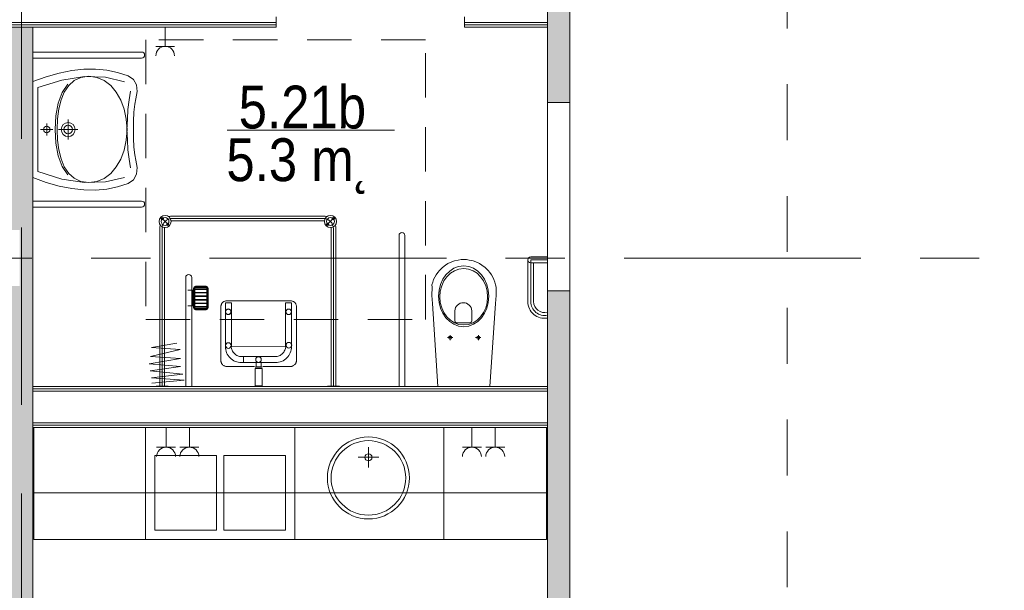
# Model space of a CAD drawing. Header units: centimetres. Extents: x -2424 to 2260, y -130 to 3012.
# Tile 74 of 81: x 2 to 530, y 2150 to 2456. Entities that reach past the tile are written whole.
import ezdxf

# ---------------------------------------------------------------- set-up
doc = ezdxf.new("R2010")
doc.units = ezdxf.units.CM
for name, pattern in [('Dash', [60, 30, -30]), ('Długa kreska', [142.875, 95.25, -47.625]), ('Oś', [222.25, 127, -31.75, 31.75, -31.75]), ('Ponad', [39.688, 23.813, -15.875])]:
    doc.linetypes.add(name, pattern=pattern)
for name, color, linetype, lineweight in [('A-AREA-IDEN', 2, 'Continuous', 13), ('A-DETL', 90, 'Continuous', 9), ('A-FLOR-OVHD', 1, 'Ponad', 9), ('A-WALL', 113, 'Continuous', 13), ('A-WALL-FNSH', 113, 'Continuous', 13), ('E-ELEC-EQPM', 71, 'Continuous', 9), ('I-FURN', 30, 'Continuous', 9), ('P-SANR-FIXT', 6, 'Continuous', 9), ('S-GRID', 1, 'Continuous', 13)]:
    doc.layers.add(name, color=color, linetype=linetype, lineweight=lineweight)
doc.layers.add('A-WALL-PATT', color=111, linetype='Continuous', lineweight=13, plot=False)
doc.styles.add('Arial_11', font='arial.ttf', dxfattribs={"width": 0.85, "height": 23})

msp = doc.modelspace()

# ---------------------------------------------------------------- linework, layer by layer
at = {"layer": 'A-AREA-IDEN', "color": 251, "lineweight": 9}
msp.add_line((203.37, 2397.04), (113.62, 2397.04), dxfattribs=at)
at = {"layer": 'A-DETL', "color": 251, "linetype": 'Długa kreska', "lineweight": 9}
msp.add_line((3.38, 1678), (3.38, 2853.33), dxfattribs=at)
at = {"layer": 'A-DETL', "color": 251, "linetype": 'Dash', "lineweight": 9}
msp.add_open_spline([(413.88, 1671.63), (413.88, 2096.66), (413.88, 2119.33), (413.88, 2190.85), (413.88, 2616.83)], degree=3, knots=[0, 0, 0, 0, 5.678351, 11.366988, 11.366988, 11.366988, 11.366988], dxfattribs=at)
at = {"layer": 'A-FLOR-OVHD', "color": 251, "lineweight": 9}
for p, q in [((69.95, 2445.45), (69.95, 2295.45)), ((219.95, 2445.45), (69.95, 2445.45)), ((219.95, 2295.45), (219.95, 2445.45)), ((69.95, 2295.45), (219.95, 2295.45))]:
    msp.add_line(p, q, dxfattribs=at)
at = {"layer": 'A-WALL', "color": 251, "lineweight": 9}
for p, q in [((297.38, 2411.83), (297.38, 2683.83)), ((285.38, 2454.83), (285.38, 2464.83)), ((139.88, 2454.83), (139.88, 2457.83)), ((240.88, 2457.83), (240.88, 2454.83)), ((139.88, 2454.83), (-56.62, 2454.83)), ((139.88, 2453.58), (-56.62, 2453.58)), ((9.38, 2259.33), (9.38, 2452.33)), ((285.38, 2454.83), (240.88, 2454.83)), ((285.38, 2453.58), (240.88, 2453.58)), ((285.38, 2452.33), (285.38, 2454.83)), ((285.38, 2452.33), (285.38, 2411.83)), ((285.38, 2411.83), (285.38, 2310.83)), ((297.38, 2411.83), (285.38, 2411.83)), ((297.38, 2310.83), (297.38, 2411.83)), ((285.38, 2310.83), (297.38, 2310.83)), ((285.38, 2310.83), (285.38, 2259.33)), ((297.38, 1971.83), (297.38, 2310.83)), ((9.38, 2259.33), (9.38, 2256.83)), ((285.38, 2258.08), (9.38, 2258.08)), ((285.38, 2256.83), (9.38, 2256.83)), ((9.38, 2256.83), (9.38, 2239.83)), ((285.38, 2256.83), (285.38, 2259.33)), ((285.38, 2239.83), (285.38, 2256.83)), ((9.38, 2239.83), (9.38, 2237.33)), ((285.38, 2239.83), (9.38, 2239.83)), ((285.38, 2237.33), (285.38, 2239.83)), ((285.38, 2238.58), (9.38, 2238.58)), ((9.38, 2043.33), (9.38, 2237.33)), ((285.38, 2237.33), (285.38, 1971.83))]:
    msp.add_line(p, q, dxfattribs=at)
at = {"layer": 'A-WALL-FNSH', "color": 251, "lineweight": 9}
for p, q in [((-56.62, 2452.33), (139.88, 2452.33)), ((139.88, 2452.33), (139.88, 2454.83)), ((240.88, 2454.83), (240.88, 2452.33)), ((240.88, 2452.33), (285.38, 2452.33)), ((285.38, 2259.33), (9.38, 2259.33)), ((9.38, 2237.33), (285.38, 2237.33))]:
    msp.add_line(p, q, dxfattribs=at)
at = {"layer": 'A-WALL-PATT', "color": 251, "linetype": 'Continuous', "lineweight": 9, "extrusion": (0, 0, -1)}
for points in [[(-285.38, 2439.29), (-297.38, 2411.83), (-285.38, 2683.83)], [(-285.38, 2683.83), (-297.38, 2411.83), (-297.38, 2683.83)], [(2.62, 2343.33), (-9.38, 2452.33), (2.62, 2452.33)], [(-9.38, 2452.33), (2.62, 2343.33), (-2.38, 2343.33)], [(-9.38, 2452.33), (-2.38, 2343.33), (-8.62, 1871.33)], [(-9.38, 2452.33), (-8.62, 1871.33), (-9.38, 1871.33)], [(-297.38, 2411.83), (-285.38, 2439.29), (-285.38, 2411.83)], [(-2.38, 2313.33), (-8.62, 1871.33), (-2.38, 2343.33)], [(-8.62, 1871.33), (2.62, 2313.33), (2.62, 1871.33)], [(2.62, 2313.33), (-8.62, 1871.33), (-2.38, 2313.33)], [(-297.38, 1971.83), (-285.38, 2310.83), (-285.38, 1971.83)], [(-285.38, 2310.83), (-297.38, 1971.83), (-297.38, 2310.83)]]:
    msp.add_solid(points, dxfattribs=at)
at = {"layer": 'E-ELEC-EQPM', "color": 251, "lineweight": 9}
for p, q in [((80.38, 2441.99), (80.38, 2452.33)), ((75.38, 2441.99), (85.38, 2441.99)), ((80.88, 2226.83), (80.88, 2237.33)), ((93.38, 2226.83), (93.38, 2237.33)), ((244.88, 2226.83), (244.88, 2237.33)), ((257.38, 2226.83), (257.38, 2237.33)), ((75.8, 2226.83), (85.96, 2226.83)), ((88.3, 2226.83), (98.46, 2226.83)), ((239.8, 2226.83), (249.96, 2226.83)), ((252.3, 2226.83), (262.46, 2226.83))]:
    msp.add_line(p, q, dxfattribs=at)
for centre, radius in [((80.38, 2436.99), 5), ((80.88, 2221.75), 5.08), ((93.38, 2221.75), 5.08), ((244.88, 2221.75), 5.08), ((257.38, 2221.75), 5.08)]:
    msp.add_arc(centre, radius, 0, 180, dxfattribs=at)
at = {"layer": 'I-FURN', "color": 251, "lineweight": 9}
for p, q in [((9.88, 2237.33), (9.88, 2177.33)), ((9.88, 2237.33), (9.88, 2202.33)), ((9.88, 2237.33), (9.88, 2177.33)), ((69.88, 2177.33), (69.88, 2237.33)), ((149.88, 2237.33), (149.88, 2177.33)), ((229.88, 2177.33), (229.88, 2237.33)), ((284.88, 2202.33), (284.88, 2237.33)), ((284.88, 2177.33), (284.88, 2237.33)), ((9.88, 2202.33), (284.88, 2202.33)), ((9.88, 2177.33), (69.88, 2177.33)), ((9.88, 2177.33), (284.88, 2177.33)), ((149.88, 2177.33), (229.88, 2177.33))]:
    msp.add_line(p, q, dxfattribs=at)
at = {"layer": 'P-SANR-FIXT', "color": 251, "lineweight": 9}
for p, q in [((67.78, 2438.93), (9.38, 2438.93)), ((67.78, 2435.73), (9.38, 2435.73)), ((30.27, 2429.01), (23.54, 2427.67)), ((36.76, 2429.72), (30.27, 2429.01)), ((43.02, 2429.8), (36.76, 2429.72)), ((49.06, 2429.24), (43.02, 2429.8)), ((54.89, 2428.05), (49.06, 2429.24)), ((16.58, 2425.71), (9.38, 2423.13)), ((25.02, 2423.91), (12.18, 2419.83)), ((23.54, 2427.67), (16.58, 2425.71)), ((37.12, 2425.78), (25.02, 2423.91)), ((31.6, 2423.63), (28.64, 2420.96)), ((35.21, 2425.31), (31.6, 2423.63)), ((39.51, 2425.91), (35.21, 2425.31)), ((48.36, 2425.46), (37.12, 2425.78)), ((43.79, 2425.31), (39.51, 2425.91)), ((47.7, 2423.61), (43.79, 2425.31)), ((51.18, 2420.94), (47.7, 2423.61)), ((58.66, 2423), (48.36, 2425.46)), ((60.5, 2426.21), (54.89, 2428.05)), ((63.34, 2424.25), (60.5, 2426.21)), ((64.96, 2421.32), (63.34, 2424.25)), ((12.18, 2419.83), (12.18, 2397.33)), ((25.09, 2417.21), (28.12, 2421.71)), ((28.64, 2420.96), (26.3, 2417.45)), ((54.17, 2417.41), (51.18, 2420.94)), ((65.39, 2417.72), (64.96, 2421.32)), ((23, 2411.47), (25.09, 2417.21)), ((24.55, 2413.22), (23.34, 2408.38)), ((26.3, 2417.45), (24.55, 2413.22)), ((56.6, 2413.16), (54.17, 2417.41)), ((58.41, 2408.31), (56.6, 2413.16)), ((61.01, 2413.26), (60.45, 2408.18)), ((61.88, 2417.97), (61.01, 2413.26)), ((64.1, 2410.97), (64.66, 2413.79)), ((64.66, 2413.79), (65.39, 2417.72)), ((21.8, 2404.77), (23, 2411.47)), ((23.34, 2408.38), (22.64, 2403.06)), ((59.55, 2402.98), (58.41, 2408.31)), ((60.45, 2408.18), (60.12, 2402.84)), ((63.67, 2406.74), (64.1, 2410.97)), ((21.41, 2397.39), (21.8, 2404.77)), ((22.64, 2403.06), (22.41, 2397.39)), ((28.39, 2402.67), (28.39, 2391.98)), ((59.94, 2397.31), (59.55, 2402.98)), ((60.12, 2402.84), (59.9, 2397.34)), ((63.41, 2401.93), (63.67, 2406.74)), ((12.18, 2397.33), (12.18, 2374.82)), ((20.11, 2397.33), (13.6, 2397.33)), ((15.1, 2397.33), (15.24, 2398.01)), ((15.24, 2396.65), (15.1, 2397.33)), ((15.24, 2398.01), (15.62, 2398.56)), ((15.62, 2398.56), (16.17, 2398.94)), ((16.17, 2398.94), (16.85, 2399.08)), ((16.85, 2394.07), (16.85, 2400.58)), ((16.85, 2399.08), (17.53, 2398.94)), ((17.53, 2398.94), (18.09, 2398.56)), ((18.09, 2398.56), (18.46, 2398.01)), ((18.46, 2398.01), (18.6, 2397.33)), ((18.6, 2397.33), (18.46, 2396.65)), ((21.8, 2390.02), (21.41, 2397.39)), ((22.41, 2397.39), (22.64, 2391.72)), ((33.64, 2397.33), (23.14, 2397.33)), ((24.64, 2397.33), (24.93, 2398.78)), ((24.93, 2395.87), (24.64, 2397.33)), ((24.93, 2398.78), (25.74, 2399.98)), ((25.74, 2399.98), (26.93, 2400.78)), ((26.09, 2397.33), (26.27, 2398.22)), ((26.27, 2396.43), (26.09, 2397.33)), ((26.27, 2398.22), (26.76, 2398.95)), ((26.76, 2398.95), (27.5, 2399.44)), ((26.93, 2400.78), (28.39, 2401.08)), ((27.5, 2399.44), (28.39, 2399.63)), ((28.39, 2401.08), (29.85, 2400.78)), ((28.39, 2399.63), (29.28, 2399.44)), ((29.28, 2399.44), (30.02, 2398.95)), ((29.85, 2400.78), (31.04, 2399.98)), ((30.02, 2398.95), (30.51, 2398.22)), ((30.51, 2398.22), (30.69, 2397.33)), ((30.69, 2397.33), (30.51, 2396.43)), ((31.04, 2399.98), (31.85, 2398.78)), ((31.85, 2398.78), (32.14, 2397.33)), ((32.14, 2397.33), (31.85, 2395.87)), ((59.55, 2391.64), (59.94, 2397.31)), ((59.9, 2397.34), (60.12, 2391.84)), ((63.39, 2397.33), (63.41, 2401.93)), ((63.41, 2392.73), (63.39, 2397.33)), ((15.62, 2396.09), (15.24, 2396.65)), ((16.17, 2395.71), (15.62, 2396.09)), ((16.85, 2395.57), (16.17, 2395.71)), ((17.53, 2395.71), (16.85, 2395.57)), ((18.09, 2396.09), (17.53, 2395.71)), ((18.46, 2396.65), (18.09, 2396.09)), ((25.74, 2394.67), (24.93, 2395.87)), ((26.93, 2393.87), (25.74, 2394.67)), ((26.76, 2395.7), (26.27, 2396.43)), ((27.5, 2395.21), (26.76, 2395.7)), ((28.39, 2393.57), (26.93, 2393.87)), ((28.39, 2395.02), (27.5, 2395.21)), ((29.28, 2395.21), (28.39, 2395.02)), ((29.85, 2393.87), (28.39, 2393.57)), ((30.02, 2395.7), (29.28, 2395.21)), ((31.04, 2394.67), (29.85, 2393.87)), ((30.51, 2396.43), (30.02, 2395.7)), ((31.85, 2395.87), (31.04, 2394.67)), ((60.12, 2391.84), (60.45, 2386.5)), ((63.67, 2387.91), (63.41, 2392.73)), ((23, 2383.32), (21.8, 2390.02)), ((22.64, 2391.72), (23.34, 2386.41)), ((58.41, 2386.34), (59.55, 2391.64)), ((64.1, 2383.68), (63.67, 2387.91)), ((25.09, 2377.57), (23, 2383.32)), ((23.34, 2386.41), (24.55, 2381.57)), ((24.55, 2381.57), (26.3, 2377.33)), ((54.17, 2377.29), (56.6, 2381.51)), ((56.6, 2381.51), (58.41, 2386.34)), ((60.45, 2386.5), (61.01, 2381.42)), ((61.01, 2381.42), (61.88, 2376.71)), ((64.66, 2380.86), (64.1, 2383.68)), ((28.12, 2373.07), (25.09, 2377.57)), ((26.3, 2377.33), (28.64, 2373.82)), ((51.18, 2373.79), (54.17, 2377.29)), ((65.39, 2376.93), (64.66, 2380.86)), ((64.96, 2373.33), (65.39, 2376.93)), ((9.38, 2371.52), (16.58, 2368.94)), ((12.18, 2374.82), (25.02, 2370.74)), ((25.02, 2370.74), (37.12, 2368.87)), ((28.64, 2373.82), (31.6, 2371.16)), ((31.6, 2371.16), (35.21, 2369.47)), ((43.79, 2369.46), (47.7, 2371.14)), ((47.7, 2371.14), (51.18, 2373.79)), ((48.36, 2369.19), (58.66, 2371.65)), ((63.34, 2370.4), (64.96, 2373.33)), ((16.58, 2368.94), (23.54, 2366.98)), ((23.54, 2366.98), (30.27, 2365.64)), ((30.27, 2365.64), (36.76, 2364.93)), ((35.21, 2369.47), (39.51, 2368.88)), ((37.12, 2368.87), (48.36, 2369.19)), ((39.51, 2368.88), (43.79, 2369.46)), ((49.06, 2365.41), (54.89, 2366.6)), ((54.89, 2366.6), (60.5, 2368.44)), ((60.5, 2368.44), (63.34, 2370.4)), ((36.76, 2364.93), (43.02, 2364.85)), ((43.02, 2364.85), (49.06, 2365.41)), ((67.78, 2358.93), (9.38, 2358.93)), ((9.38, 2355.73), (67.78, 2355.73)), ((82.78, 2345.58), (77.9, 2350.45)), ((165.14, 2350.88), (84.23, 2350.88)), ((84.23, 2349.63), (165.14, 2349.63)), ((166.59, 2345.58), (171.46, 2350.45)), ((165.14, 2348.38), (84.23, 2348.38)), ((170.64, 2259.33), (170.64, 2344.33)), ((77.48, 2259.63), (77.48, 2344.13)), ((78.73, 2259.33), (78.73, 2344.13)), ((79.98, 2259.63), (79.98, 2344.13)), ((169.39, 2259.63), (169.39, 2344.13)), ((171.89, 2259.63), (171.89, 2344.13)), ((205.82, 2340.52), (205.82, 2259.33)), ((208.94, 2340.52), (208.94, 2259.33)), ((276.41, 2328.94), (285.38, 2328.94)), ((229.05, 2323.28), (227.45, 2321.71)), ((230.78, 2324.59), (229.05, 2323.28)), ((232.04, 2325.36), (230.78, 2324.59)), ((234.16, 2326.38), (232.04, 2325.36)), ((235.59, 2326.84), (234.16, 2326.38)), ((237.59, 2327.31), (235.59, 2326.84)), ((239.05, 2327.5), (237.59, 2327.31)), ((240.53, 2327.57), (239.05, 2327.5)), ((242.01, 2327.5), (240.53, 2327.57)), ((243.47, 2327.31), (242.01, 2327.5)), ((245.47, 2326.84), (243.47, 2327.31)), ((246.9, 2326.38), (245.47, 2326.84)), ((249.02, 2325.36), (246.9, 2326.38)), ((250.28, 2324.59), (249.02, 2325.36)), ((252.01, 2323.28), (250.28, 2324.59)), ((253.61, 2321.71), (252.01, 2323.28)), ((274.85, 2304.96), (274.85, 2327.38)), ((276.41, 2327.38), (285.38, 2327.38)), ((276.41, 2304.96), (276.41, 2327.38)), ((285.38, 2325.82), (276.41, 2325.82)), ((277.97, 2304.96), (277.97, 2325.82)), ((91.42, 2259.53), (91.42, 2317.93)), ((94.62, 2317.93), (94.62, 2259.53)), ((224.96, 2318.11), (224.34, 2316.79)), ((225.69, 2319.38), (224.96, 2318.11)), ((226.52, 2320.58), (225.69, 2319.38)), ((227.45, 2321.71), (226.52, 2320.58)), ((254.54, 2320.58), (253.61, 2321.71)), ((255.37, 2319.38), (254.54, 2320.58)), ((256.1, 2318.11), (255.37, 2319.38)), ((256.72, 2316.79), (256.1, 2318.11)), ((102.32, 2313.22), (96.72, 2313.22)), ((102.32, 2312.92), (96.72, 2312.92)), ((223.5, 2312.65), (223.45, 2308.21)), ((223.84, 2315.41), (223.46, 2314.01)), ((223.46, 2314.01), (223.5, 2312.65)), ((224.34, 2316.79), (223.84, 2315.41)), ((257.22, 2315.41), (256.72, 2316.79)), ((257.6, 2314.01), (257.22, 2315.41)), ((257.85, 2312.65), (257.6, 2314.01)), ((257.91, 2308.21), (257.85, 2312.65)), ((95.62, 2311.17), (92.62, 2311.17)), ((95.22, 2311.17), (95.22, 2302.67)), ((95.42, 2311.17), (95.42, 2302.67)), ((95.62, 2312.12), (95.62, 2301.72)), ((95.92, 2312.12), (95.92, 2301.72)), ((96.22, 2312.12), (96.22, 2301.72)), ((96.22, 2311.82), (102.82, 2311.82)), ((96.22, 2311.52), (102.82, 2311.52)), ((96.22, 2309.92), (102.82, 2309.92)), ((96.22, 2309.62), (102.82, 2309.62)), ((96.22, 2308.02), (102.82, 2308.02)), ((96.22, 2307.72), (102.82, 2307.72)), ((102.32, 2312.62), (96.72, 2312.62)), ((102.82, 2301.72), (102.82, 2312.12)), ((103.12, 2301.72), (103.12, 2312.12)), ((103.42, 2301.72), (103.42, 2312.12)), ((223.45, 2308.21), (223.81, 2303.89)), ((257.59, 2303.88), (257.91, 2308.21)), ((95.62, 2302.67), (92.62, 2302.67)), ((96.22, 2306.12), (102.82, 2306.12)), ((96.22, 2305.82), (102.82, 2305.82)), ((96.22, 2304.22), (102.82, 2304.22)), ((96.22, 2303.92), (102.82, 2303.92)), ((96.22, 2302.32), (102.82, 2302.32)), ((110.29, 2302.69), (110.33, 2302.97)), ((110.29, 2302.41), (110.29, 2302.69)), ((110.29, 2272.88), (110.29, 2302.41)), ((110.33, 2302.97), (110.41, 2303.24)), ((110.41, 2303.24), (110.51, 2303.5)), ((110.51, 2303.5), (110.63, 2303.75)), ((110.63, 2303.75), (110.78, 2304)), ((110.78, 2304), (110.96, 2304.23)), ((110.96, 2304.23), (111.15, 2304.44)), ((111.15, 2304.44), (111.36, 2304.64)), ((111.36, 2304.64), (111.59, 2304.81)), ((111.59, 2304.81), (111.83, 2304.97)), ((111.83, 2304.97), (112.08, 2305.1)), ((112.08, 2305.1), (112.34, 2305.2)), ((112.34, 2305.2), (112.62, 2305.28)), ((112.62, 2305.28), (112.9, 2305.33)), ((112.74, 2304.35), (112.66, 2280.92)), ((115.88, 2304.35), (112.74, 2304.35)), ((112.9, 2305.33), (147.85, 2305.33)), ((115.88, 2280.95), (115.88, 2304.35)), ((144.95, 2304.35), (148.1, 2304.35)), ((144.95, 2304.35), (144.95, 2280.76)), ((147.85, 2305.33), (148.13, 2305.33)), ((148.1, 2280.95), (148.1, 2304.35)), ((148.13, 2305.33), (148.41, 2305.29)), ((148.41, 2305.29), (148.68, 2305.21)), ((148.68, 2305.21), (148.95, 2305.11)), ((148.95, 2305.11), (149.2, 2304.98)), ((149.2, 2304.98), (149.44, 2304.83)), ((149.44, 2304.83), (149.67, 2304.66)), ((149.67, 2304.66), (149.88, 2304.47)), ((149.88, 2304.47), (150.08, 2304.26)), ((150.08, 2304.26), (150.25, 2304.03)), ((150.25, 2304.03), (150.41, 2303.79)), ((150.41, 2303.79), (150.54, 2303.53)), ((150.54, 2303.53), (150.64, 2303.27)), ((150.64, 2303.27), (150.72, 2302.99)), ((150.72, 2302.99), (150.77, 2302.71)), ((150.77, 2302.71), (150.77, 2273.18)), ((223.81, 2303.89), (226.63, 2259.33)), ((254.43, 2259.33), (257.59, 2303.88)), ((96.22, 2302.02), (102.82, 2302.02)), ((96.72, 2301.22), (102.32, 2301.22)), ((96.72, 2300.92), (102.32, 2300.92)), ((96.72, 2300.62), (102.32, 2300.62)), ((112.79, 2299.47), (112.8, 2299.62)), ((112.8, 2299.32), (112.79, 2299.47)), ((112.8, 2299.62), (112.82, 2299.77)), ((112.82, 2299.18), (112.8, 2299.32)), ((112.82, 2299.77), (112.85, 2299.91)), ((112.85, 2299.04), (112.82, 2299.18)), ((112.85, 2299.91), (112.9, 2300.04)), ((112.9, 2298.9), (112.85, 2299.04)), ((112.9, 2300.04), (112.96, 2300.17)), ((112.96, 2298.77), (112.9, 2298.9)), ((112.96, 2300.17), (113.04, 2300.29)), ((113.04, 2298.65), (112.96, 2298.77)), ((113.04, 2300.29), (113.12, 2300.4)), ((113.12, 2298.54), (113.04, 2298.65)), ((113.12, 2300.4), (113.22, 2300.51)), ((113.22, 2298.44), (113.12, 2298.54)), ((113.22, 2300.51), (113.32, 2300.6)), ((113.32, 2298.34), (113.22, 2298.44)), ((113.32, 2300.6), (113.43, 2300.68)), ((113.43, 2298.26), (113.32, 2298.34)), ((113.43, 2300.68), (113.56, 2300.76)), ((113.56, 2298.18), (113.43, 2298.26)), ((113.56, 2300.76), (113.68, 2300.82)), ((113.68, 2298.12), (113.56, 2298.18)), ((113.68, 2300.82), (113.82, 2300.87)), ((113.82, 2298.07), (113.68, 2298.12)), ((113.82, 2300.87), (113.96, 2300.91)), ((113.96, 2298.04), (113.82, 2298.07)), ((113.96, 2300.91), (114.1, 2300.93)), ((114.1, 2298.01), (113.96, 2298.04)), ((114.1, 2300.93), (114.25, 2300.94)), ((114.25, 2298.01), (114.1, 2298.01)), ((114.25, 2300.94), (114.4, 2300.93)), ((114.4, 2300.93), (114.55, 2300.91)), ((114.55, 2298.04), (114.4, 2298.01)), ((114.55, 2300.91), (114.69, 2300.87)), ((114.69, 2298.07), (114.55, 2298.04)), ((114.69, 2300.87), (114.82, 2300.82)), ((114.82, 2298.12), (114.69, 2298.07)), ((114.82, 2300.82), (114.95, 2300.76)), ((114.95, 2298.18), (114.82, 2298.12)), ((114.95, 2300.76), (115.07, 2300.68)), ((115.07, 2298.26), (114.95, 2298.18)), ((115.07, 2300.68), (115.18, 2300.6)), ((115.18, 2298.34), (115.07, 2298.26)), ((115.18, 2300.6), (115.29, 2300.51)), ((115.29, 2298.44), (115.18, 2298.34)), ((115.29, 2300.51), (115.38, 2300.4)), ((115.38, 2298.54), (115.29, 2298.44)), ((115.38, 2300.4), (115.47, 2300.29)), ((115.47, 2298.65), (115.38, 2298.54)), ((115.47, 2300.29), (115.54, 2300.17)), ((115.54, 2298.77), (115.47, 2298.65)), ((115.54, 2300.17), (115.6, 2300.04)), ((115.6, 2298.9), (115.54, 2298.77)), ((115.6, 2300.04), (115.65, 2299.91)), ((115.65, 2299.04), (115.6, 2298.9)), ((115.65, 2299.91), (115.69, 2299.77)), ((115.69, 2299.18), (115.65, 2299.04)), ((115.69, 2299.77), (115.71, 2299.62)), ((115.71, 2299.32), (115.69, 2299.18)), ((115.71, 2299.62), (115.72, 2299.47)), ((115.72, 2299.47), (115.71, 2299.32)), ((235.71, 2300.05), (235.71, 2294.93)), ((244.86, 2294.93), (244.86, 2300.05)), ((236.63, 2293.66), (243.94, 2293.66)), ((233.23, 2284.23), (233.23, 2287.02)), ((248.34, 2284.23), (248.34, 2287.02)), ((73.04, 2280.34), (86.57, 2282.64)), ((234.6, 2285.63), (231.78, 2285.63)), ((249.71, 2285.63), (246.89, 2285.63)), ((72.53, 2275.49), (88.36, 2279.32)), ((88.36, 2279.32), (73.04, 2280.34)), ((112.66, 2280.92), (112.71, 2280.04)), ((112.71, 2280.04), (112.84, 2279.17)), ((112.84, 2279.17), (113.05, 2278.34)), ((113.05, 2278.34), (113.35, 2277.54)), ((113.35, 2277.54), (113.71, 2276.78)), ((113.71, 2276.78), (114.15, 2276.06)), ((114.15, 2276.06), (114.65, 2275.39)), ((144.95, 2280.76), (115.88, 2280.95)), ((116, 2279.87), (115.92, 2280.42)), ((116.14, 2279.34), (116, 2279.87)), ((116.32, 2278.83), (116.14, 2279.34)), ((116.56, 2278.35), (116.32, 2278.83)), ((116.84, 2277.89), (116.56, 2278.35)), ((117.16, 2277.46), (116.84, 2277.89)), ((117.52, 2277.07), (117.16, 2277.46)), ((117.91, 2276.71), (117.52, 2277.07)), ((118.34, 2276.39), (117.91, 2276.71)), ((118.79, 2276.11), (118.34, 2276.39)), ((119.28, 2275.88), (118.79, 2276.11)), ((119.79, 2275.69), (119.28, 2275.88)), ((120.32, 2275.55), (119.79, 2275.69)), ((140.52, 2275.55), (141.05, 2275.69)), ((141.05, 2275.69), (141.56, 2275.88)), ((141.56, 2275.88), (142.04, 2276.11)), ((142.04, 2276.11), (142.5, 2276.39)), ((142.5, 2276.39), (142.92, 2276.71)), ((142.92, 2276.71), (143.32, 2277.07)), ((143.32, 2277.07), (143.68, 2277.46)), ((143.68, 2277.46), (143.99, 2277.89)), ((143.99, 2277.89), (144.27, 2278.35)), ((144.27, 2278.35), (144.51, 2278.83)), ((144.51, 2278.83), (144.69, 2279.34)), ((144.69, 2279.34), (144.83, 2279.87)), ((144.83, 2279.87), (144.91, 2280.42)), ((146.69, 2276.06), (146.19, 2275.39)), ((147.12, 2276.78), (146.69, 2276.06)), ((147.49, 2277.54), (147.12, 2276.78)), ((147.78, 2278.34), (147.49, 2277.54)), ((148, 2279.17), (147.78, 2278.34)), ((148.13, 2280.04), (148, 2279.17)), ((148.18, 2280.92), (148.13, 2280.04)), ((71.77, 2271.66), (88.62, 2274.47)), ((88.62, 2270.12), (71.77, 2271.66)), ((88.62, 2274.47), (72.53, 2275.49)), ((110.33, 2272.6), (110.29, 2272.88)), ((110.41, 2272.34), (110.33, 2272.6)), ((110.52, 2272.07), (110.41, 2272.34)), ((110.65, 2271.82), (110.52, 2272.07)), ((110.8, 2271.58), (110.65, 2271.82)), ((110.98, 2271.35), (110.8, 2271.58)), ((111.18, 2271.13), (110.98, 2271.35)), ((111.39, 2270.93), (111.18, 2271.13)), ((111.62, 2270.75), (111.39, 2270.93)), ((111.86, 2270.6), (111.62, 2270.75)), ((112.11, 2270.46), (111.86, 2270.6)), ((112.37, 2270.35), (112.11, 2270.46)), ((114.65, 2275.39), (115.21, 2274.77)), ((115.21, 2274.77), (115.83, 2274.21)), ((115.83, 2274.21), (116.5, 2273.71)), ((116.5, 2273.71), (117.22, 2273.27)), ((117.22, 2273.27), (117.98, 2272.91)), ((117.98, 2272.91), (118.78, 2272.61)), ((118.78, 2272.61), (119.61, 2272.4)), ((119.61, 2272.4), (120.47, 2272.26)), ((120.87, 2275.47), (120.32, 2275.55)), ((120.47, 2272.26), (122.44, 2272.22)), ((121.44, 2275.44), (120.87, 2275.47)), ((122.44, 2275.44), (121.44, 2275.44)), ((121.81, 2275.44), (139.4, 2275.44)), ((140.36, 2272.26), (121.81, 2272.22)), ((122.44, 2272.22), (122.44, 2275.44)), ((129.22, 2272.27), (131.83, 2272.27)), ((129.22, 2270), (129.22, 2272.27)), ((131.83, 2272.27), (131.83, 2270)), ((139.4, 2275.44), (139.97, 2275.47)), ((139.97, 2275.47), (140.52, 2275.55)), ((141.23, 2272.4), (140.36, 2272.26)), ((142.06, 2272.61), (141.23, 2272.4)), ((142.86, 2272.91), (142.06, 2272.61)), ((143.62, 2273.27), (142.86, 2272.91)), ((144.34, 2273.71), (143.62, 2273.27)), ((145.01, 2274.21), (144.34, 2273.71)), ((145.62, 2274.77), (145.01, 2274.21)), ((146.19, 2275.39), (145.62, 2274.77)), ((148.9, 2270.47), (148.65, 2270.36)), ((149.15, 2270.6), (148.9, 2270.47)), ((149.39, 2270.76), (149.15, 2270.6)), ((149.62, 2270.95), (149.39, 2270.76)), ((149.84, 2271.15), (149.62, 2270.95)), ((150.04, 2271.36), (149.84, 2271.15)), ((150.22, 2271.6), (150.04, 2271.36)), ((150.38, 2271.84), (150.22, 2271.6)), ((150.52, 2272.1), (150.38, 2271.84)), ((150.63, 2272.36), (150.52, 2272.1)), ((150.71, 2272.63), (150.63, 2272.36)), ((150.77, 2272.91), (150.71, 2272.63)), ((150.77, 2273.18), (150.77, 2272.91)), ((72.28, 2267.83), (88.62, 2270.12)), ((89.89, 2266.04), (72.28, 2267.83)), ((73.04, 2263.99), (89.89, 2266.04)), ((112.64, 2270.27), (112.37, 2270.35)), ((112.91, 2270.22), (112.64, 2270.27)), ((113.19, 2270.2), (112.91, 2270.22)), ((128.35, 2270.2), (113.19, 2270.2)), ((128.57, 2269.12), (132.48, 2269.12)), ((128.57, 2259.84), (128.57, 2269.12)), ((132.47, 2269.87), (128.58, 2269.84)), ((131.83, 2270), (129.22, 2270)), ((132.48, 2259.84), (132.48, 2269.12)), ((148.17, 2270.2), (132.76, 2270.2)), ((148.39, 2270.27), (148.13, 2270.22)), ((148.65, 2270.36), (148.17, 2270.2)), ((90.66, 2262.72), (73.04, 2263.99)), ((73.3, 2261.18), (90.66, 2262.72)), ((132.48, 2259.84), (128.57, 2259.84)), ((75.48, 2259.63), (75.48, 2259.33)), ((81.98, 2259.63), (75.48, 2259.63)), ((81.98, 2259.33), (81.98, 2259.63)), ((167.39, 2259.63), (167.39, 2259.33)), ((173.89, 2259.63), (167.39, 2259.63)), ((173.89, 2259.33), (173.89, 2259.63)), ((69.88, 2177.33), (69.88, 2237.33)), ((149.88, 2237.33), (149.88, 2177.33)), ((189.38, 2226.9), (189.38, 2215.9)), ((74.88, 2182.33), (74.88, 2222.33)), ((74.88, 2222.33), (107.88, 2222.33)), ((107.88, 2222.33), (107.88, 2182.33)), ((111.88, 2182.33), (111.88, 2222.33)), ((111.88, 2222.33), (144.88, 2222.33)), ((144.88, 2222.33), (144.88, 2182.33)), ((194.88, 2221.4), (183.88, 2221.4)), ((107.88, 2182.33), (74.88, 2182.33)), ((144.88, 2182.33), (111.88, 2182.33)), ((149.88, 2177.33), (69.88, 2177.33))]:
    msp.add_line(p, q, dxfattribs=at)
for centre, radius in [((80.34, 2348.01), 3.25), ((78.85, 2349.5), 0.62), ((80.34, 2348.01), 2.1), ((78.85, 2349.5), 0.32), ((169.03, 2348.01), 3.25), ((169.03, 2348.01), 2.1), ((170.51, 2349.5), 0.62), ((170.51, 2349.5), 0.32), ((81.82, 2346.53), 0.62), ((81.82, 2346.53), 0.32), ((167.54, 2346.53), 0.62), ((167.54, 2346.53), 0.32), ((114.18, 2299.57), 1.5), ((146.62, 2299.5), 1.5), ((233.23, 2285.63), 0.825), ((248.34, 2285.63), 0.825), ((114.26, 2281.38), 1.5), ((146.74, 2281.57), 1.5), ((130.45, 2273.83), 1.5), ((189.38, 2210.33), 22), ((189.38, 2210.33), 20), ((189.38, 2221.4), 1.9)]:
    msp.add_circle(centre, radius, dxfattribs=at)
for centre, radius, start, end in [((67.78, 2437.33), 1.6, 270, 90), ((67.78, 2357.33), 1.6, 270, 90), ((84.23, 2344.13), 5.5, 90, 180), ((84.23, 2344.13), 6.75, 90, 106.4965), ((165.14, 2344.13), 6.75, 73.5035, 90), ((165.14, 2344.13), 5.5, 0, 90), ((84.23, 2344.13), 6.75, 163.5035, 180), ((84.23, 2344.13), 4.25, 171.1489, 180), ((84.23, 2344.13), 4.25, 90, 98.8511), ((165.14, 2344.13), 4.25, 81.1489, 90), ((165.14, 2344.13), 4.25, 0, 8.8511), ((165.14, 2344.13), 6.75, 0, 16.4965), ((207.38, 2340.52), 1.56, 0, 180), ((276.41, 2327.38), 1.56, 90, 180), ((276.41, 2327.38), 1.56, 180, 270), ((93.02, 2317.93), 1.6, 0, 180), ((96.72, 2312.12), 1.1, 90, 180), ((96.72, 2312.12), 0.8, 90, 180), ((102.32, 2312.12), 1.1, 0, 90), ((102.32, 2312.12), 0.8, 0, 90), ((96.72, 2312.12), 0.5, 90, 180), ((102.32, 2312.12), 0.5, 0, 90), ((240.29, 2299.82), 4.58, 2.8022, 177.1978), ((283.82, 2304.96), 8.97, 180, 279.9996), ((283.82, 2304.96), 7.41, 180, 282.1327), ((283.82, 2304.96), 5.85, 180, 285.4382), ((96.72, 2301.72), 1.1, 180, 270), ((96.72, 2301.72), 0.8, 180, 270), ((96.72, 2301.72), 0.5, 180, 270), ((102.32, 2301.72), 0.5, 270, 0), ((102.32, 2301.72), 0.8, 270, 0), ((102.32, 2301.72), 1.1, 270, 0), ((236.88, 2294.8), 1.17, 174.1101, 257.7661), ((243.69, 2294.8), 1.17, 282.2339, 5.8899)]:
    msp.add_arc(centre, radius, start, end, dxfattribs=at)
for centre, major_axis, ratio in [((240.48, 2307.83), (0, -16.33), 0.823529), ((240.48, 2307.59), (0, -15.16), 0.845174), ((94.89, 2306.92), (0, 0.325), 0.224951)]:
    msp.add_ellipse(centre, major_axis=major_axis, ratio=ratio, dxfattribs=at)
at = {"layer": 'S-GRID', "color": 251, "linetype": 'Oś', "lineweight": 9}
msp.add_line((1342.46, 2328.33), (-1368.76, 2328.33), dxfattribs=at)

# ---------------------------------------------------------------- texts
at = {"layer": 'A-AREA-IDEN', "color": 251, "lineweight": 9, "style": 'Arial_11', "width": 0.85}
for s, p in [('5.21b', (119.81, 2397.92)), ('5.3 m˛', (113.2, 2369.65))]:
    msp.add_text(s, height=23, dxfattribs=at).set_placement(p)

doc.saveas('drawing.dxf')
